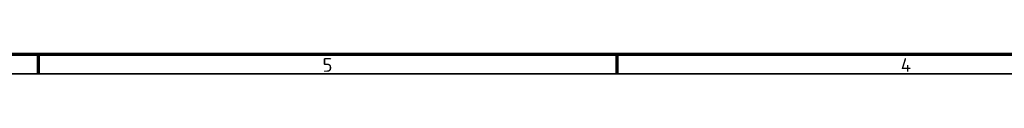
# Model space of a CAD drawing. Header units: millimetres. Extents: x 25 to 5920, y 25 to 4183.
# Tile 3 of 11: x 2206 to 3470, y 25 to 50. Entities that reach past the tile are written whole.
import ezdxf

# ---------------------------------------------------------------- set-up
doc = ezdxf.new("R2010")
doc.units = ezdxf.units.MM
doc.header["$LTSCALE"] = 5
doc.layers.get('0').update_dxf_attribs({"lineweight": 25})
doc.layers.add('Rahmen (ISO)', color=7, linetype='Continuous', lineweight=70)
doc.layers.add('Symbol (ISO)', color=7, linetype='Continuous', lineweight=25)
doc.styles.add('Notiztext (DIN)', font='isocpeur.ttf')

# ---------------------------------------------------------------- blocks, each defined once
blk = doc.blocks.new('Ränder Hagen+Goebel Rahmen')
at = {"layer": 'Rahmen (ISO)'}
for p, q in [((10, 10), (1179, 10)), ((445.88, 10), (445.88, 5)), ((594.5, 10), (594.5, 5))]:
    blk.add_line(p, q, dxfattribs=at)
at = {"layer": 'Rahmen (ISO)', "linetype": 'Continuous', "lineweight": 35}
blk.add_line((5, 5), (1184, 5), dxfattribs=at)
at = {"layer": 'Symbol (ISO)', "char_height": 3.5, "attachment_point": 2, "style": 'Notiztext (DIN)'}
for s, insert in [('5', (520.19, 9)), ('4', (668.81, 9))]:
    blk.add_mtext(s, dxfattribs=dict(at, insert=insert))

msp = doc.modelspace()

# ---------------------------------------------------------------- block references
at = {"xscale": 5, "yscale": 5, "zscale": 5}
msp.add_blockref('Ränder Hagen+Goebel Rahmen', (0, 0), dxfattribs=at)

doc.saveas('drawing.dxf')
